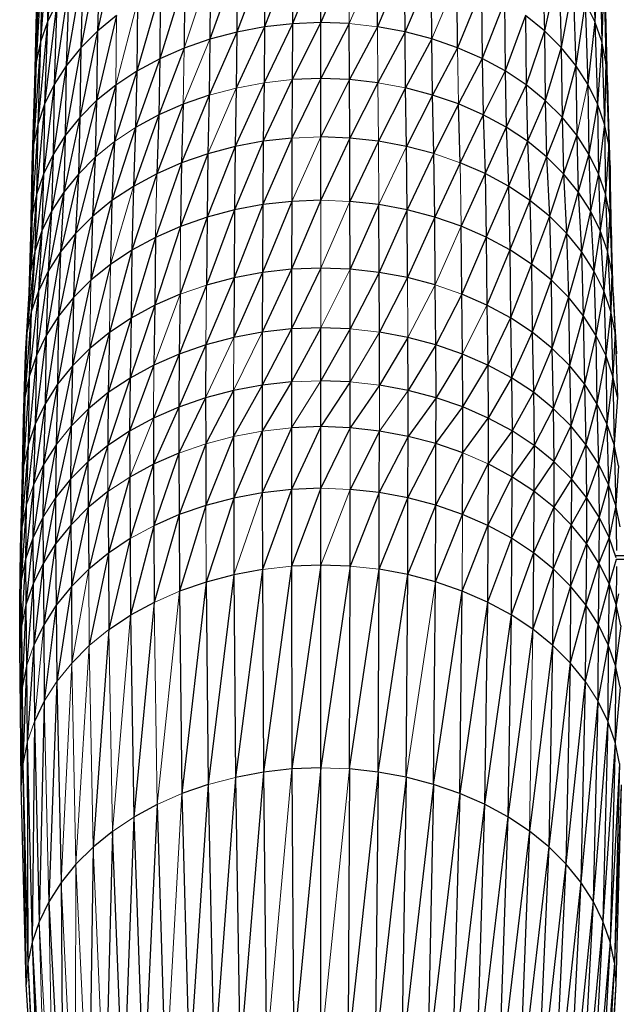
# Paper-space layout '_Top' of a CAD drawing. Header units: millimetres. Extents: x 0 to 1300, y -464 to -1.
# Tile 12 of 47: x 287 to 322, y -238 to -181. Entities that reach past the tile are written whole.
import ezdxf

# ---------------------------------------------------------------- set-up
doc = ezdxf.new("R2010")
doc.units = ezdxf.units.MM

psp = doc.layouts.new('_Top')

# ---------------------------------------------------------------- linework, layer by layer
at = {"color": 7, "linetype": 'Continuous', "lineweight": 25}
for p, q in [((289.16, -174.261), (288.502, -180.917)), ((320.162, -175.357), (320.273, -180.895)), ((288.613, -175.38), (288.102, -182.077)), ((288.613, -175.38), (288.502, -180.917)), ((292.631, -175.829), (291.412, -181.452)), ((288.216, -176.531), (287.857, -183.258)), ((288.216, -176.531), (288.102, -182.077)), ((291.542, -176.716), (290.439, -182.425)), ((291.542, -176.716), (291.412, -181.452)), ((302.734, -177.006), (301.095, -181.208)), ((304.376, -176.943), (302.727, -181.024)), ((302.734, -177.006), (302.727, -181.024)), ((304.376, -180.961), (304.376, -176.943)), ((306.017, -177.004), (304.376, -180.961)), ((317.221, -176.698), (317.351, -181.435)), ((320.562, -176.508), (320.273, -180.895)), ((320.562, -176.508), (320.676, -182.054)), ((299.512, -177.488), (297.935, -181.919)), ((301.108, -177.189), (299.492, -181.508)), ((299.512, -177.488), (299.492, -181.508)), ((301.108, -177.189), (301.095, -181.208)), ((307.657, -181.203), (307.644, -177.185)), ((309.241, -177.481), (307.657, -181.203)), ((309.26, -181.501), (309.241, -177.481)), ((287.776, -184.45), (287.974, -177.704)), ((287.974, -177.704), (287.857, -183.258)), ((290.578, -177.679), (289.598, -183.464)), ((290.578, -177.679), (290.439, -182.425)), ((297.961, -177.898), (297.935, -181.919)), ((310.793, -177.889), (309.26, -181.501)), ((310.819, -181.91), (310.793, -177.889)), ((318.188, -177.66), (317.351, -181.435)), ((318.188, -177.66), (318.327, -182.406)), ((320.808, -177.681), (320.676, -182.054)), ((320.808, -177.681), (320.924, -183.235)), ((289.746, -178.708), (288.897, -184.558)), ((289.746, -178.708), (289.598, -183.464)), ((296.471, -178.414), (295.018, -183.059)), ((296.471, -178.414), (296.439, -182.438)), ((312.316, -182.427), (312.284, -178.403)), ((319.022, -178.687), (318.327, -182.406)), ((319.022, -178.687), (319.17, -183.444)), ((287.776, -184.45), (287.893, -178.888)), ((295.056, -179.033), (293.688, -183.777)), ((295.056, -179.033), (295.018, -183.059)), ((313.701, -179.02), (312.316, -182.427)), ((313.701, -179.02), (313.739, -183.046)), ((320.892, -178.864), (320.924, -183.235)), ((321.008, -184.427), (320.892, -178.864)), ((289.052, -179.791), (288.341, -185.696)), ((289.052, -179.791), (288.502, -180.917)), ((289.052, -179.791), (288.897, -184.558)), ((293.731, -179.748), (293.688, -183.777)), ((315.027, -179.734), (313.739, -183.046)), ((315.027, -179.734), (315.071, -183.763)), ((319.72, -179.769), (319.17, -183.444)), ((319.72, -179.769), (319.874, -184.537)), ((320.273, -180.895), (319.72, -179.769)), ((288.502, -180.917), (287.937, -186.868)), ((288.502, -180.917), (288.102, -182.077)), ((288.502, -180.917), (288.341, -185.696)), ((292.512, -180.557), (291.359, -185.488)), ((292.512, -180.557), (291.412, -181.452)), ((302.727, -181.024), (301.075, -184.456)), ((302.727, -181.024), (301.095, -181.208)), ((304.376, -180.961), (302.717, -184.271)), ((302.727, -181.024), (302.717, -184.271)), ((304.376, -180.961), (302.727, -181.024)), ((304.375, -184.207), (304.376, -180.961)), ((306.024, -181.022), (304.375, -184.207)), ((306.024, -181.022), (304.376, -180.961)), ((306.033, -184.268), (306.024, -181.022)), ((316.249, -180.541), (315.071, -183.763)), ((316.249, -180.541), (316.297, -184.573)), ((317.351, -181.435), (316.249, -180.541)), ((320.273, -180.895), (319.874, -184.537)), ((320.273, -180.895), (320.433, -185.675)), ((320.676, -182.054), (320.273, -180.895)), ((291.412, -181.452), (290.382, -186.465)), ((291.412, -181.452), (290.439, -182.425)), ((291.412, -181.452), (291.359, -185.488)), ((299.492, -181.508), (297.896, -185.171)), ((299.492, -181.508), (297.935, -181.919)), ((301.095, -181.208), (299.462, -184.757)), ((299.492, -181.508), (299.462, -184.757)), ((301.095, -181.208), (299.492, -181.508)), ((301.095, -181.208), (301.075, -184.456)), ((307.657, -181.203), (306.033, -184.268)), ((309.26, -181.501), (307.657, -181.203)), ((309.26, -181.501), (307.676, -184.451)), ((309.289, -184.751), (309.26, -181.501)), ((310.819, -181.91), (309.26, -181.501)), ((317.351, -181.435), (316.297, -184.573)), ((317.351, -181.435), (317.404, -185.471)), ((318.327, -182.406), (317.351, -181.435)), ((288.102, -182.077), (287.69, -188.061)), ((288.102, -182.077), (287.857, -183.258)), ((288.102, -182.077), (287.937, -186.868)), ((297.935, -181.919), (296.439, -182.438)), ((297.935, -181.919), (297.896, -185.171)), ((310.819, -181.91), (309.289, -184.751)), ((310.857, -185.162), (310.819, -181.91)), ((312.316, -182.427), (310.819, -181.91)), ((320.676, -182.054), (320.433, -185.675)), ((320.676, -182.054), (320.841, -186.845)), ((320.924, -183.235), (320.676, -182.054)), ((290.439, -182.425), (289.538, -187.508)), ((290.439, -182.425), (289.598, -183.464)), ((290.439, -182.425), (290.382, -186.465)), ((296.439, -182.438), (294.962, -186.318)), ((296.439, -182.438), (295.018, -183.059)), ((312.316, -182.427), (310.857, -185.162)), ((313.739, -183.046), (312.316, -182.427)), ((318.327, -182.406), (317.404, -185.471)), ((318.327, -182.406), (318.384, -186.446)), ((319.17, -183.444), (318.327, -182.406)), ((287.608, -189.265), (287.857, -183.258)), ((287.857, -183.258), (287.69, -188.061)), ((287.857, -183.258), (287.776, -184.45)), ((295.018, -183.059), (293.624, -187.041)), ((295.018, -183.059), (293.688, -183.777)), ((295.018, -183.059), (294.962, -186.318)), ((313.739, -183.046), (312.363, -185.682)), ((313.739, -183.046), (313.794, -186.305)), ((315.071, -183.763), (313.739, -183.046)), ((320.924, -183.235), (320.841, -186.845)), ((320.924, -183.235), (321.09, -188.038)), ((321.008, -184.427), (320.924, -183.235)), ((289.598, -183.464), (288.834, -188.607)), ((289.598, -183.464), (288.897, -184.558)), ((289.598, -183.464), (289.538, -187.508)), ((293.688, -183.777), (292.392, -187.857)), ((293.688, -183.777), (292.464, -184.589)), ((293.688, -183.777), (293.624, -187.041)), ((315.071, -183.763), (313.794, -186.305)), ((315.071, -183.763), (315.134, -187.026)), ((316.297, -184.573), (315.071, -183.763)), ((319.17, -183.444), (318.384, -186.446)), ((319.17, -183.444), (319.23, -187.488)), ((319.874, -184.537), (319.17, -183.444)), ((287.608, -189.265), (287.776, -184.45)), ((301.075, -184.456), (299.401, -188.153)), ((302.717, -184.271), (301.033, -187.847)), ((301.075, -184.456), (301.033, -187.847)), ((304.375, -184.207), (302.696, -187.66)), ((302.717, -184.271), (302.696, -187.66)), ((304.375, -184.207), (302.717, -184.271)), ((304.374, -187.596), (304.375, -184.207)), ((306.033, -184.268), (304.374, -187.596)), ((306.033, -184.268), (304.375, -184.207)), ((306.053, -187.658), (306.033, -184.268)), ((307.676, -184.451), (306.033, -184.268)), ((307.676, -184.451), (306.053, -187.658)), ((321.008, -184.427), (321.09, -188.038)), ((321.176, -189.242), (321.008, -184.427)), ((288.897, -184.558), (288.276, -189.75)), ((288.897, -184.558), (288.341, -185.696)), ((288.897, -184.558), (288.834, -188.607)), ((292.464, -184.589), (291.281, -188.762)), ((292.464, -184.589), (291.359, -185.488)), ((292.464, -184.589), (292.392, -187.857)), ((299.462, -184.757), (299.401, -188.153)), ((309.289, -184.751), (307.716, -187.843)), ((309.349, -188.146), (309.289, -184.751)), ((310.857, -185.162), (309.289, -184.751)), ((316.297, -184.573), (315.134, -187.026)), ((316.297, -184.573), (316.368, -187.841)), ((317.404, -185.471), (316.297, -184.573)), ((319.874, -184.537), (319.937, -188.586)), ((320.433, -185.675), (319.874, -184.537)), ((291.359, -185.488), (290.298, -189.745)), ((291.359, -185.488), (290.382, -186.465)), ((291.359, -185.488), (291.281, -188.762)), ((297.896, -185.171), (296.292, -189.1)), ((297.896, -185.171), (296.391, -185.693)), ((297.896, -185.171), (297.816, -188.572)), ((310.857, -185.162), (309.349, -188.146)), ((310.936, -188.563), (310.857, -185.162)), ((312.363, -185.682), (310.857, -185.162)), ((317.404, -185.471), (316.368, -187.841)), ((317.404, -185.471), (317.481, -188.744)), ((288.341, -185.696), (287.87, -190.925)), ((288.341, -185.696), (287.937, -186.868)), ((288.341, -185.696), (288.276, -189.75)), ((296.391, -185.693), (294.845, -189.732)), ((296.391, -185.693), (294.962, -186.318)), ((296.391, -185.693), (296.292, -189.1)), ((312.363, -185.682), (310.936, -188.563)), ((312.461, -189.089), (312.363, -185.682)), ((313.794, -186.305), (312.363, -185.682)), ((320.433, -185.675), (319.937, -188.586)), ((320.433, -185.675), (320.498, -189.728)), ((320.841, -186.845), (320.433, -185.675)), ((290.382, -186.465), (289.449, -190.794)), ((290.382, -186.465), (289.538, -187.508)), ((290.382, -186.465), (290.298, -189.745)), ((294.962, -186.318), (293.491, -190.464)), ((294.962, -186.318), (293.624, -187.041)), ((294.962, -186.318), (294.845, -189.732)), ((313.794, -186.305), (312.461, -189.089)), ((313.794, -186.305), (313.909, -189.719)), ((315.134, -187.026), (313.794, -186.305)), ((318.384, -186.446), (317.481, -188.744)), ((318.384, -186.446), (318.467, -189.725)), ((319.23, -187.488), (318.384, -186.446)), ((287.937, -186.868), (287.622, -192.123)), ((287.937, -186.868), (287.69, -188.061)), ((287.937, -186.868), (287.87, -190.925)), ((293.624, -187.041), (292.244, -191.291)), ((293.624, -187.041), (293.491, -190.464)), ((315.134, -187.026), (313.909, -189.719)), ((315.134, -187.026), (315.266, -190.449)), ((316.368, -187.841), (315.134, -187.026)), ((320.841, -186.845), (320.498, -189.728)), ((320.841, -186.845), (320.907, -190.903)), ((321.09, -188.038), (320.841, -186.845)), ((289.538, -187.508), (288.741, -191.899)), ((289.538, -187.508), (288.834, -188.607)), ((289.538, -187.508), (289.449, -190.794)), ((292.392, -187.857), (291.119, -192.207)), ((292.392, -187.857), (292.244, -191.291)), ((301.033, -187.847), (299.365, -191.828)), ((301.033, -187.847), (299.401, -188.153)), ((302.696, -187.66), (301.008, -191.521)), ((301.033, -187.847), (301.008, -191.521)), ((302.696, -187.66), (301.033, -187.847)), ((302.696, -187.66), (302.683, -191.332)), ((306.053, -187.658), (304.374, -187.596)), ((304.374, -191.267), (304.374, -187.596)), ((306.053, -187.658), (304.374, -191.267)), ((306.065, -191.33), (306.053, -187.658)), ((307.716, -187.843), (306.053, -187.658)), ((307.716, -187.843), (306.065, -191.33)), ((309.349, -188.146), (307.716, -187.843)), ((316.368, -187.841), (315.266, -190.449)), ((316.368, -187.841), (316.514, -191.274)), ((317.481, -188.744), (316.368, -187.841)), ((319.23, -187.488), (318.467, -189.725)), ((319.23, -187.488), (319.319, -190.774)), ((319.937, -188.586), (319.23, -187.488)), ((287.539, -193.332), (287.69, -188.061)), ((287.69, -188.061), (287.608, -189.265)), ((287.69, -188.061), (287.622, -192.123)), ((299.401, -188.153), (297.767, -192.251)), ((299.401, -188.153), (297.816, -188.572)), ((299.401, -188.153), (299.365, -191.828)), ((309.384, -191.821), (309.349, -188.146)), ((310.936, -188.563), (309.349, -188.146)), ((321.09, -188.038), (320.907, -190.903)), ((321.09, -188.038), (321.158, -192.101)), ((321.176, -189.242), (321.09, -188.038)), ((288.834, -188.607), (288.179, -193.049)), ((288.834, -188.607), (288.276, -189.75)), ((288.834, -188.607), (288.741, -191.899)), ((291.281, -188.762), (290.124, -193.202)), ((291.281, -188.762), (290.298, -189.745)), ((291.281, -188.762), (291.119, -192.207)), ((297.816, -188.572), (296.233, -192.782)), ((297.816, -188.572), (296.292, -189.1)), ((297.816, -188.572), (297.767, -192.251)), ((310.936, -188.563), (309.384, -191.821)), ((310.983, -192.241), (310.936, -188.563)), ((317.481, -188.744), (316.514, -191.274)), ((317.481, -188.744), (317.642, -192.188)), ((318.467, -189.725), (317.481, -188.744)), ((319.937, -188.586), (319.319, -190.774)), ((319.937, -188.586), (320.03, -191.878)), ((320.498, -189.728), (319.937, -188.586)), ((287.539, -193.332), (287.608, -189.265)), ((296.292, -189.1), (294.775, -193.419)), ((296.292, -189.1), (294.845, -189.732)), ((296.292, -189.1), (296.233, -192.782)), ((312.461, -189.089), (310.983, -192.241)), ((313.909, -189.719), (312.461, -189.089)), ((321.176, -189.242), (321.158, -192.101)), ((321.244, -193.309), (321.176, -189.242)), ((288.276, -189.75), (287.771, -194.232)), ((288.276, -189.75), (287.87, -190.925)), ((288.276, -189.75), (288.179, -193.049)), ((290.298, -189.745), (289.265, -194.264)), ((290.298, -189.745), (289.449, -190.794)), ((290.298, -189.745), (290.124, -193.202)), ((294.845, -189.732), (293.411, -194.157)), ((294.845, -189.732), (293.491, -190.464)), ((313.909, -189.719), (312.519, -192.771)), ((313.909, -189.719), (313.978, -193.406)), ((315.266, -190.449), (313.909, -189.719)), ((318.467, -189.725), (317.642, -192.188)), ((318.467, -189.725), (318.64, -193.181)), ((319.319, -190.774), (318.467, -189.725)), ((320.498, -189.728), (320.03, -191.878)), ((320.498, -189.728), (320.594, -193.026)), ((320.907, -190.903), (320.498, -189.728)), ((293.491, -190.464), (292.244, -191.291)), ((293.491, -190.464), (293.411, -194.157)), ((315.266, -190.449), (313.978, -193.406)), ((315.266, -190.449), (315.344, -194.141)), ((316.514, -191.274), (315.266, -190.449)), ((319.319, -190.774), (318.64, -193.181)), ((319.319, -190.774), (319.502, -194.243)), ((320.03, -191.878), (319.319, -190.774)), ((287.87, -190.925), (287.522, -195.437)), ((287.87, -190.925), (287.622, -192.123)), ((287.87, -190.925), (287.771, -194.232)), ((289.449, -190.794), (288.548, -195.383)), ((289.449, -190.794), (288.741, -191.899)), ((289.449, -190.794), (289.265, -194.264)), ((292.244, -191.291), (291.023, -195.912)), ((292.244, -191.291), (291.119, -192.207)), ((292.244, -191.291), (292.155, -194.989)), ((302.683, -191.332), (300.995, -195.456)), ((302.683, -191.332), (301.008, -191.521)), ((304.374, -191.267), (302.676, -195.267)), ((302.683, -191.332), (302.676, -195.267)), ((304.374, -191.267), (302.683, -191.332)), ((306.071, -195.265), (306.065, -191.33)), ((307.74, -191.516), (306.065, -191.33)), ((316.514, -191.274), (315.344, -194.141)), ((316.514, -191.274), (316.602, -194.972)), ((317.642, -192.188), (316.514, -191.274)), ((320.907, -190.903), (320.594, -193.026)), ((320.907, -190.903), (321.006, -194.209)), ((321.158, -192.101), (320.907, -190.903)), ((288.741, -191.899), (287.979, -196.546)), ((288.741, -191.899), (288.179, -193.049)), ((288.741, -191.899), (288.548, -195.383)), ((299.365, -191.828), (297.741, -196.189)), ((299.365, -191.828), (297.767, -192.251)), ((301.008, -191.521), (299.345, -195.765)), ((299.365, -191.828), (299.345, -195.765)), ((301.008, -191.521), (299.365, -191.828)), ((301.008, -191.521), (300.995, -195.456)), ((307.74, -191.516), (306.071, -195.265)), ((307.753, -195.452), (307.74, -191.516)), ((309.384, -191.821), (307.74, -191.516)), ((309.384, -191.821), (307.753, -195.452)), ((309.404, -195.758), (309.384, -191.821)), ((310.983, -192.241), (309.384, -191.821)), ((320.03, -191.878), (319.502, -194.243)), ((320.03, -191.878), (320.222, -195.36)), ((320.594, -193.026), (320.03, -191.878)), ((287.622, -192.123), (287.438, -196.653)), ((287.622, -192.123), (287.522, -195.437)), ((287.622, -192.123), (287.539, -193.332)), ((291.119, -192.207), (290.02, -196.914)), ((291.119, -192.207), (290.124, -193.202)), ((291.119, -192.207), (291.023, -195.912)), ((297.767, -192.251), (296.201, -196.723)), ((297.767, -192.251), (296.233, -192.782)), ((297.767, -192.251), (297.741, -196.189)), ((310.983, -192.241), (309.404, -195.758)), ((311.008, -196.18), (310.983, -192.241)), ((312.519, -192.771), (310.983, -192.241)), ((317.642, -192.188), (316.602, -194.972)), ((317.642, -192.188), (317.738, -195.893)), ((318.64, -193.181), (317.642, -192.188)), ((321.158, -192.101), (321.006, -194.209)), ((321.158, -192.101), (321.258, -195.413)), ((321.244, -193.309), (321.158, -192.101)), ((288.179, -193.049), (287.566, -197.744)), ((288.179, -193.049), (287.771, -194.232)), ((288.179, -193.049), (287.979, -196.546)), ((296.233, -192.782), (294.738, -197.363)), ((296.233, -192.782), (294.775, -193.419)), ((312.551, -196.712), (312.519, -192.771)), ((313.978, -193.406), (312.519, -192.771)), ((320.594, -193.026), (320.222, -195.36)), ((320.594, -193.026), (320.793, -196.523)), ((321.006, -194.209), (320.594, -193.026)), ((287.438, -196.653), (287.539, -193.332)), ((290.124, -193.202), (289.154, -197.984)), ((290.124, -193.202), (289.265, -194.264)), ((290.124, -193.202), (290.02, -196.914)), ((294.775, -193.419), (293.368, -198.103)), ((294.775, -193.419), (293.411, -194.157)), ((294.775, -193.419), (294.738, -197.363)), ((313.978, -193.406), (312.551, -196.712)), ((313.978, -193.406), (314.015, -197.349)), ((315.344, -194.141), (313.978, -193.406)), ((318.64, -193.181), (317.738, -195.893)), ((318.64, -193.181), (318.743, -196.893)), ((319.502, -194.243), (318.64, -193.181)), ((321.244, -193.309), (321.258, -195.413)), ((321.345, -196.629), (321.244, -193.309)), ((293.411, -194.157), (292.108, -198.939)), ((293.411, -194.157), (292.155, -194.989)), ((293.411, -194.157), (293.368, -198.103)), ((315.344, -194.141), (314.015, -197.349)), ((315.344, -194.141), (315.387, -198.087)), ((316.602, -194.972), (315.344, -194.141)), ((287.771, -194.232), (287.314, -198.964)), ((287.771, -194.232), (287.522, -195.437)), ((287.771, -194.232), (287.566, -197.744)), ((289.265, -194.264), (288.432, -199.111)), ((289.265, -194.264), (288.548, -195.383)), ((289.265, -194.264), (289.154, -197.984)), ((319.502, -194.243), (318.743, -196.893)), ((319.502, -194.243), (319.611, -197.962)), ((320.222, -195.36), (319.502, -194.243)), ((321.006, -194.209), (320.793, -196.523)), ((321.006, -194.209), (321.21, -197.72)), ((321.258, -195.413), (321.006, -194.209)), ((292.155, -194.989), (290.97, -199.865)), ((292.155, -194.989), (291.023, -195.912)), ((302.676, -195.267), (300.975, -198.925)), ((302.676, -195.267), (300.995, -195.456)), ((304.374, -195.202), (302.666, -198.734)), ((302.676, -195.267), (302.666, -198.734)), ((304.374, -195.202), (302.676, -195.267)), ((306.071, -195.265), (304.374, -195.202)), ((306.081, -198.732), (306.071, -195.265)), ((307.753, -195.452), (306.071, -195.265)), ((316.602, -194.972), (315.387, -198.087)), ((316.602, -194.972), (316.65, -198.921)), ((317.738, -195.893), (316.602, -194.972)), ((287.522, -195.437), (287.23, -200.195)), ((287.522, -195.437), (287.314, -198.964)), ((287.522, -195.437), (287.438, -196.653)), ((288.548, -195.383), (287.86, -200.283)), ((288.548, -195.383), (287.979, -196.546)), ((288.548, -195.383), (288.432, -199.111)), ((291.023, -195.912), (289.964, -200.871)), ((291.023, -195.912), (290.02, -196.914)), ((299.345, -195.765), (297.702, -199.662)), ((299.345, -195.765), (297.741, -196.189)), ((300.995, -195.456), (299.315, -199.236)), ((299.345, -195.765), (299.315, -199.236)), ((300.995, -195.456), (299.345, -195.765)), ((300.995, -195.456), (300.975, -198.925)), ((307.753, -195.452), (306.081, -198.732)), ((307.772, -198.92), (307.753, -195.452)), ((309.404, -195.758), (307.753, -195.452)), ((309.404, -195.758), (307.772, -198.92)), ((311.008, -196.18), (309.404, -195.758)), ((317.738, -195.893), (316.65, -198.921)), ((317.738, -195.893), (317.79, -199.846)), ((318.743, -196.893), (317.738, -195.893)), ((320.222, -195.36), (319.611, -197.962)), ((320.222, -195.36), (320.337, -199.088)), ((320.793, -196.523), (320.222, -195.36)), ((321.258, -195.413), (321.21, -197.72)), ((321.258, -195.413), (321.465, -198.94)), ((321.345, -196.629), (321.258, -195.413)), ((297.741, -196.189), (296.152, -200.199)), ((311.047, -199.652), (311.008, -196.18)), ((287.23, -200.195), (287.438, -196.653)), ((287.979, -196.546), (287.443, -201.489)), ((287.979, -196.546), (287.566, -197.744)), ((287.979, -196.546), (287.86, -200.283)), ((290.02, -196.914), (289.095, -201.945)), ((290.02, -196.914), (289.154, -197.984)), ((290.02, -196.914), (289.964, -200.871)), ((296.201, -196.723), (294.738, -197.363)), ((296.201, -196.723), (296.152, -200.199)), ((312.551, -196.712), (311.047, -199.652)), ((312.598, -200.187), (312.551, -196.712)), ((314.015, -197.349), (312.551, -196.712)), ((318.743, -196.893), (317.79, -199.846)), ((318.743, -196.893), (318.799, -200.85)), ((319.611, -197.962), (318.743, -196.893)), ((320.793, -196.523), (320.337, -199.088)), ((320.793, -196.523), (320.912, -200.259)), ((321.21, -197.72), (320.793, -196.523)), ((321.345, -196.629), (321.465, -198.94)), ((321.553, -200.171), (321.345, -196.629)), ((294.738, -197.363), (293.303, -201.587)), ((294.738, -197.363), (293.368, -198.103)), ((294.738, -197.363), (294.681, -200.842)), ((314.015, -197.349), (314.072, -200.828)), ((315.387, -198.087), (314.015, -197.349)), ((287.566, -197.744), (287.19, -202.718)), ((287.566, -197.744), (287.314, -198.964)), ((287.566, -197.744), (287.443, -201.489)), ((289.154, -197.984), (288.37, -203.076)), ((289.154, -197.984), (288.432, -199.111)), ((289.154, -197.984), (289.095, -201.945)), ((293.368, -198.103), (292.035, -202.428)), ((293.368, -198.103), (292.108, -198.939)), ((293.368, -198.103), (293.303, -201.587)), ((315.387, -198.087), (314.072, -200.828)), ((315.387, -198.087), (315.451, -201.571)), ((316.65, -198.921), (315.387, -198.087)), ((319.611, -197.962), (318.799, -200.85)), ((319.611, -197.962), (319.671, -201.923)), ((320.337, -199.088), (319.611, -197.962)), ((321.21, -197.72), (320.912, -200.259)), ((321.21, -197.72), (321.332, -201.465)), ((321.465, -198.94), (321.21, -197.72)), ((302.666, -198.734), (300.966, -201.992)), ((302.666, -198.734), (300.975, -198.925)), ((304.373, -198.669), (302.662, -201.801)), ((302.666, -198.734), (302.662, -201.801)), ((304.373, -198.669), (302.666, -198.734)), ((306.081, -198.732), (304.373, -198.669)), ((304.373, -201.736), (304.373, -198.669)), ((306.081, -198.732), (304.373, -201.736)), ((306.085, -201.799), (306.081, -198.732)), ((287.314, -198.964), (287.105, -203.958)), ((287.314, -198.964), (287.19, -202.718)), ((287.314, -198.964), (287.23, -200.195)), ((288.432, -199.111), (287.795, -204.253)), ((288.432, -199.111), (287.86, -200.283)), ((288.432, -199.111), (288.37, -203.076)), ((292.108, -198.939), (290.891, -203.359)), ((292.108, -198.939), (290.97, -199.865)), ((292.108, -198.939), (292.035, -202.428)), ((299.315, -199.236), (297.702, -199.662)), ((300.975, -198.925), (299.315, -199.236)), ((300.975, -198.925), (300.966, -201.992)), ((307.781, -201.987), (307.772, -198.92)), ((309.433, -199.228), (307.772, -198.92)), ((309.433, -199.228), (307.781, -201.987)), ((309.446, -202.297), (309.433, -199.228)), ((311.047, -199.652), (309.433, -199.228)), ((316.65, -198.921), (315.451, -201.571)), ((316.65, -198.921), (316.721, -202.41)), ((317.79, -199.846), (316.65, -198.921)), ((320.337, -199.088), (319.671, -201.923)), ((320.337, -199.088), (320.399, -203.053)), ((320.912, -200.259), (320.337, -199.088)), ((321.465, -198.94), (321.332, -201.465)), ((321.465, -198.94), (321.589, -202.693)), ((321.553, -200.171), (321.465, -198.94)), ((290.97, -199.865), (289.879, -204.371)), ((290.97, -199.865), (289.964, -200.871)), ((297.702, -199.662), (296.131, -203.27)), ((297.702, -199.662), (296.152, -200.199)), ((297.702, -199.662), (297.685, -202.731)), ((311.047, -199.652), (309.446, -202.297)), ((311.063, -202.722), (311.047, -199.652)), ((312.598, -200.187), (311.047, -199.652)), ((317.79, -199.846), (316.721, -202.41)), ((317.79, -199.846), (317.868, -203.34)), ((318.799, -200.85), (317.79, -199.846)), ((287.105, -203.958), (287.23, -200.195)), ((287.86, -200.283), (287.377, -205.464)), ((287.86, -200.283), (287.443, -201.489)), ((287.86, -200.283), (287.795, -204.253)), ((296.152, -200.199), (294.656, -203.914)), ((296.152, -200.199), (294.681, -200.842)), ((296.152, -200.199), (296.131, -203.27)), ((312.598, -200.187), (311.063, -202.722)), ((312.619, -203.258), (312.598, -200.187)), ((314.072, -200.828), (312.598, -200.187)), ((320.912, -200.259), (320.399, -203.053)), ((320.912, -200.259), (320.977, -204.229)), ((321.332, -201.465), (320.912, -200.259)), ((289.964, -200.871), (289.005, -205.452)), ((289.964, -200.871), (289.095, -201.945)), ((289.964, -200.871), (289.879, -204.371)), ((294.681, -200.842), (293.275, -204.661)), ((294.681, -200.842), (293.303, -201.587)), ((312.619, -203.258), (314.072, -200.828)), ((314.072, -200.828), (314.096, -203.901)), ((315.451, -201.571), (314.072, -200.828)), ((318.799, -200.85), (317.868, -203.34)), ((318.799, -200.85), (318.883, -204.35)), ((319.671, -201.923), (318.799, -200.85)), ((287.443, -201.489), (287.122, -206.697)), ((287.443, -201.489), (287.19, -202.718)), ((287.443, -201.489), (287.377, -205.464)), ((293.303, -201.587), (292.004, -205.504)), ((293.303, -201.587), (292.035, -202.428)), ((293.303, -201.587), (293.275, -204.661)), ((315.451, -201.571), (314.096, -203.901)), ((315.451, -201.571), (315.479, -204.645)), ((316.721, -202.41), (315.451, -201.571)), ((321.332, -201.465), (320.977, -204.229)), ((321.332, -201.465), (321.398, -205.44)), ((321.589, -202.693), (321.332, -201.465)), ((289.095, -201.945), (288.276, -206.589)), ((289.095, -201.945), (288.37, -203.076)), ((289.095, -201.945), (289.005, -205.452)), ((300.966, -201.992), (299.302, -202.304)), ((300.966, -201.992), (299.306, -204.97)), ((302.662, -201.801), (300.966, -201.992)), ((300.966, -201.992), (300.969, -204.659)), ((302.662, -201.801), (300.969, -204.659)), ((302.662, -201.801), (302.663, -204.468)), ((306.085, -201.799), (304.373, -201.736)), ((304.373, -204.402), (304.373, -201.736)), ((306.085, -201.799), (304.373, -204.402)), ((306.083, -204.465), (306.085, -201.799)), ((307.781, -201.987), (306.083, -204.465)), ((309.446, -202.297), (307.781, -201.987)), ((319.671, -201.923), (318.883, -204.35)), ((319.671, -201.923), (319.76, -205.43)), ((320.399, -203.053), (319.671, -201.923)), ((287.19, -202.718), (287.037, -207.942)), ((287.19, -202.718), (287.105, -203.958)), ((287.19, -202.718), (287.122, -206.697)), ((292.035, -202.428), (290.857, -206.438)), ((292.035, -202.428), (290.891, -203.359)), ((292.035, -202.428), (292.004, -205.504)), ((297.685, -202.731), (296.131, -203.27)), ((297.685, -202.731), (296.138, -205.935)), ((299.302, -202.304), (297.685, -202.731)), ((297.685, -202.731), (297.691, -205.397)), ((299.302, -202.304), (297.691, -205.397)), ((299.302, -202.304), (299.306, -204.97)), ((309.441, -204.963), (309.446, -202.297)), ((311.063, -202.722), (309.441, -204.963)), ((311.063, -202.722), (309.446, -202.297)), ((311.058, -205.388), (311.063, -202.722)), ((312.619, -203.258), (311.063, -202.722)), ((316.721, -202.41), (315.479, -204.645)), ((316.721, -202.41), (316.752, -205.486)), ((317.868, -203.34), (316.721, -202.41)), ((321.589, -202.693), (321.398, -205.44)), ((288.37, -203.076), (287.698, -207.773)), ((288.37, -203.076), (287.795, -204.253)), ((288.37, -203.076), (288.276, -206.589)), ((296.131, -203.27), (294.656, -203.914)), ((296.131, -203.27), (294.664, -206.579)), ((296.131, -203.27), (296.138, -205.935)), ((311.058, -205.388), (312.619, -203.258)), ((312.612, -205.923), (312.619, -203.258)), ((314.096, -203.901), (312.619, -203.258)), ((317.868, -203.34), (316.752, -205.486)), ((317.868, -203.34), (317.902, -206.418)), ((318.883, -204.35), (317.868, -203.34)), ((320.399, -203.053), (319.76, -205.43)), ((320.399, -203.053), (320.493, -206.566)), ((320.977, -204.229), (320.399, -203.053)), ((290.891, -203.359), (289.842, -207.452)), ((290.891, -203.359), (289.879, -204.371)), ((290.891, -203.359), (290.857, -206.438)), ((294.656, -203.914), (293.275, -204.661)), ((294.656, -203.914), (294.664, -206.579)), ((312.612, -205.923), (314.096, -203.901)), ((314.096, -203.901), (314.088, -206.565)), ((315.479, -204.645), (314.096, -203.901)), ((287.037, -207.942), (287.105, -203.958)), ((287.795, -204.253), (287.277, -208.991)), ((287.795, -204.253), (287.377, -205.464)), ((287.795, -204.253), (287.698, -207.773)), ((289.879, -204.371), (288.966, -208.535)), ((289.879, -204.371), (289.842, -207.452)), ((302.663, -204.468), (300.977, -208.231)), ((304.373, -204.402), (302.663, -204.468)), ((302.663, -204.468), (302.667, -208.041)), ((304.373, -204.402), (302.667, -208.041)), ((306.083, -204.465), (304.373, -204.402)), ((304.373, -207.975), (304.373, -204.402)), ((306.083, -204.465), (304.373, -207.975)), ((307.778, -204.654), (306.083, -204.465)), ((318.883, -204.35), (317.902, -206.418)), ((318.883, -204.35), (318.919, -207.431)), ((319.76, -205.43), (318.883, -204.35)), ((320.977, -204.229), (320.493, -206.566)), ((320.977, -204.229), (321.074, -207.749)), ((321.398, -205.44), (320.977, -204.229)), ((293.275, -204.661), (292.004, -205.504)), ((293.275, -204.661), (292.014, -208.167)), ((293.275, -204.661), (293.284, -207.325)), ((299.306, -204.97), (297.707, -208.968)), ((299.306, -204.97), (299.318, -208.542)), ((300.969, -204.659), (299.318, -208.542)), ((300.969, -204.659), (300.977, -208.231)), ((307.778, -204.654), (306.079, -208.038)), ((307.769, -208.226), (307.778, -204.654)), ((309.441, -204.963), (307.769, -208.226)), ((309.441, -204.963), (307.778, -204.654)), ((309.429, -208.534), (309.441, -204.963)), ((311.058, -205.388), (309.441, -204.963)), ((315.479, -204.645), (314.088, -206.565)), ((315.479, -204.645), (315.47, -207.309)), ((316.752, -205.486), (315.479, -204.645)), ((287.377, -205.464), (287.021, -210.232)), ((287.377, -205.464), (287.122, -206.697)), ((287.377, -205.464), (287.277, -208.991)), ((289.005, -205.452), (288.235, -209.676)), ((289.005, -205.452), (288.276, -206.589)), ((289.005, -205.452), (288.966, -208.535)), ((292.004, -205.504), (290.857, -206.438)), ((292.004, -205.504), (290.868, -209.101)), ((297.691, -205.397), (296.158, -209.504)), ((297.691, -205.397), (297.707, -208.968)), ((309.429, -208.534), (311.058, -205.388)), ((311.041, -208.958), (311.058, -205.388)), ((312.612, -205.923), (311.058, -205.388)), ((316.752, -205.486), (315.47, -207.309)), ((316.752, -205.486), (316.742, -208.15)), ((317.902, -206.418), (316.752, -205.486)), ((319.76, -205.43), (318.919, -207.431)), ((319.76, -205.43), (319.798, -208.513)), ((320.493, -206.566), (319.76, -205.43)), ((321.398, -205.44), (321.074, -207.749)), ((321.398, -205.44), (321.498, -208.967)), ((321.656, -206.673), (321.398, -205.44)), ((296.138, -205.935), (294.664, -206.579)), ((296.138, -205.935), (294.688, -210.147)), ((296.138, -205.935), (296.158, -209.504)), ((311.041, -208.958), (312.612, -205.923)), ((312.592, -209.493), (312.612, -205.923)), ((287.122, -206.697), (286.935, -211.484)), ((287.122, -206.697), (287.021, -210.232)), ((287.122, -206.697), (287.037, -207.942)), ((288.276, -206.589), (287.656, -210.863)), ((288.276, -206.589), (287.698, -207.773)), ((288.276, -206.589), (288.235, -209.676)), ((290.857, -206.438), (289.842, -207.452)), ((290.857, -206.438), (289.854, -210.114)), ((290.857, -206.438), (290.868, -209.101)), ((294.664, -206.579), (293.284, -207.325)), ((294.664, -206.579), (293.311, -210.891)), ((294.664, -206.579), (294.688, -210.147)), ((312.592, -209.493), (314.088, -206.565)), ((314.088, -206.565), (314.064, -210.133)), ((315.47, -207.309), (314.088, -206.565)), ((317.902, -206.418), (316.742, -208.15)), ((317.902, -206.418), (317.891, -209.081)), ((318.919, -207.431), (317.902, -206.418)), ((320.493, -206.566), (319.798, -208.513)), ((320.493, -206.566), (320.533, -209.653)), ((321.074, -207.749), (320.493, -206.566)), ((321.656, -206.673), (321.498, -208.967)), ((293.284, -207.325), (292.044, -211.731)), ((293.284, -207.325), (293.311, -210.891)), ((315.47, -207.309), (314.064, -210.133)), ((315.47, -207.309), (315.442, -210.875)), ((316.742, -208.15), (315.47, -207.309)), ((287.698, -207.773), (287.234, -212.084)), ((287.698, -207.773), (287.656, -210.863)), ((289.842, -207.452), (288.966, -208.535)), ((289.842, -207.452), (288.979, -211.196)), ((289.842, -207.452), (289.854, -210.114)), ((318.919, -207.431), (317.891, -209.081)), ((318.919, -207.431), (318.907, -210.093)), ((319.798, -208.513), (318.919, -207.431)), ((321.074, -207.749), (320.533, -209.653)), ((321.074, -207.749), (321.116, -210.839)), ((321.498, -208.967), (321.074, -207.749)), ((286.935, -211.484), (287.037, -207.942)), ((292.014, -208.167), (290.868, -209.101)), ((292.014, -208.167), (290.901, -212.662)), ((292.014, -208.167), (292.044, -211.731)), ((300.977, -208.231), (299.318, -208.542)), ((302.667, -208.041), (300.977, -208.231)), ((300.977, -208.231), (300.984, -212.683)), ((302.667, -208.041), (300.984, -212.683)), ((304.373, -207.975), (302.667, -208.041)), ((302.667, -208.041), (302.67, -212.493)), ((304.373, -207.975), (302.67, -212.493)), ((304.373, -212.428), (304.373, -207.975)), ((306.075, -212.491), (306.079, -208.038)), ((307.769, -208.226), (306.075, -212.491)), ((307.769, -208.226), (306.079, -208.038)), ((307.762, -212.678), (307.769, -208.226)), ((309.429, -208.534), (307.769, -208.226)), ((316.742, -208.15), (315.442, -210.875)), ((316.742, -208.15), (316.712, -211.714)), ((317.891, -209.081), (316.742, -208.15)), ((287.277, -208.991), (286.977, -213.328)), ((287.277, -208.991), (287.021, -210.232)), ((287.277, -208.991), (287.234, -212.084)), ((288.966, -208.535), (288.248, -212.336)), ((288.966, -208.535), (288.979, -211.196)), ((297.707, -208.968), (296.158, -209.504)), ((297.707, -208.968), (296.174, -213.954)), ((299.318, -208.542), (297.707, -208.968)), ((299.318, -208.542), (297.72, -213.418)), ((299.318, -208.542), (299.328, -212.993)), ((307.762, -212.678), (309.429, -208.534)), ((309.419, -212.986), (309.429, -208.534)), ((309.419, -212.986), (311.041, -208.958)), ((311.041, -208.958), (309.429, -208.534)), ((311.028, -213.408), (311.041, -208.958)), ((312.592, -209.493), (311.041, -208.958)), ((319.798, -208.513), (318.907, -210.093)), ((319.798, -208.513), (319.786, -211.174)), ((320.533, -209.653), (319.798, -208.513)), ((321.498, -208.967), (321.116, -210.839)), ((321.498, -208.967), (321.534, -211.581)), ((321.757, -210.207), (321.498, -208.967)), ((290.868, -209.101), (289.854, -210.114)), ((290.868, -209.101), (289.89, -213.673)), ((290.868, -209.101), (290.901, -212.662)), ((296.158, -209.504), (294.688, -210.147)), ((296.158, -209.504), (294.707, -214.595)), ((296.158, -209.504), (296.174, -213.954)), ((311.028, -213.408), (312.592, -209.493)), ((314.064, -210.133), (312.592, -209.493)), ((317.891, -209.081), (316.712, -211.714)), ((317.891, -209.081), (317.857, -212.643)), ((318.907, -210.093), (317.891, -209.081)), ((288.235, -209.676), (287.656, -210.863)), ((288.235, -209.676), (287.669, -213.522)), ((288.235, -209.676), (288.248, -212.336)), ((289.854, -210.114), (288.979, -211.196)), ((289.854, -210.114), (289.016, -214.753)), ((289.854, -210.114), (289.89, -213.673)), ((294.688, -210.147), (293.333, -215.337)), ((294.688, -210.147), (294.707, -214.595)), ((312.575, -213.942), (314.064, -210.133)), ((314.064, -210.133), (314.045, -214.581)), ((315.442, -210.875), (314.064, -210.133)), ((318.907, -210.093), (317.857, -212.643)), ((318.907, -210.093), (318.872, -213.652)), ((319.786, -211.174), (318.907, -210.093)), ((320.533, -209.653), (319.786, -211.174)), ((320.533, -209.653), (320.519, -212.313)), ((321.116, -210.839), (320.533, -209.653)), ((287.021, -210.232), (286.891, -214.583)), ((287.021, -210.232), (286.935, -211.484)), ((287.021, -210.232), (286.977, -213.328)), ((287.656, -210.863), (287.234, -212.084)), ((287.656, -210.863), (287.248, -214.742)), ((287.656, -210.863), (287.669, -213.522)), ((288.979, -211.196), (288.248, -212.336)), ((288.979, -211.196), (288.288, -215.89)), ((288.979, -211.196), (289.016, -214.753)), ((293.311, -210.891), (292.044, -211.731)), ((293.311, -210.891), (292.069, -216.176)), ((293.311, -210.891), (293.333, -215.337)), ((315.442, -210.875), (314.045, -214.581)), ((315.442, -210.875), (315.42, -215.322)), ((316.712, -211.714), (315.442, -210.875)), ((319.786, -211.174), (318.872, -213.652)), ((319.786, -211.174), (319.748, -214.731)), ((320.519, -212.313), (319.786, -211.174)), ((321.116, -210.839), (320.519, -212.313)), ((321.116, -210.839), (321.102, -213.498)), ((321.524, -212.011), (321.116, -210.839)), ((286.891, -214.583), (286.935, -211.484)), ((292.044, -211.731), (290.901, -212.662)), ((292.044, -211.731), (290.928, -217.105)), ((292.044, -211.731), (292.069, -216.176)), ((316.712, -211.714), (315.42, -215.322)), ((316.712, -211.714), (316.687, -216.158)), ((317.857, -212.643), (316.712, -211.714)), ((322.398, -211.889), (321.52, -211.889)), ((287.234, -212.084), (286.977, -213.328)), ((287.234, -212.084), (286.991, -215.985)), ((287.234, -212.084), (287.248, -214.742)), ((288.248, -212.336), (287.669, -213.522)), ((288.248, -212.336), (287.71, -217.073)), ((288.248, -212.336), (288.288, -215.89)), ((304.373, -212.428), (302.67, -212.493)), ((304.373, -212.428), (302.698, -224.256)), ((304.372, -224.192), (304.373, -212.428)), ((306.075, -212.491), (304.373, -212.428)), ((320.519, -212.313), (319.748, -214.731)), ((320.519, -212.313), (320.48, -215.867)), ((321.102, -213.498), (320.519, -212.313)), ((321.525, -212.111), (321.102, -213.498)), ((322.395, -212.101), (321.525, -212.111)), ((299.328, -212.993), (297.72, -213.418)), ((299.328, -212.993), (297.831, -225.166)), ((300.984, -212.683), (299.328, -212.993)), ((299.328, -212.993), (299.412, -224.748)), ((300.984, -212.683), (299.412, -224.748)), ((300.984, -212.683), (301.04, -224.443)), ((302.67, -212.493), (301.04, -224.443)), ((302.67, -212.493), (302.698, -224.256)), ((306.075, -212.491), (304.372, -224.192)), ((306.046, -224.254), (306.075, -212.491)), ((306.046, -224.254), (307.762, -212.678)), ((307.705, -224.438), (307.762, -212.678)), ((307.705, -224.438), (309.419, -212.986)), ((309.419, -212.986), (307.762, -212.678)), ((309.333, -224.74), (309.419, -212.986)), ((311.028, -213.408), (309.419, -212.986)), ((317.857, -212.643), (316.687, -216.158)), ((317.857, -212.643), (317.83, -217.086)), ((318.872, -213.652), (317.857, -212.643)), ((321.538, -212.511), (321.526, -214.717)), ((286.977, -213.328), (286.891, -214.583)), ((286.977, -213.328), (286.905, -217.239)), ((287.669, -213.522), (287.248, -214.742)), ((287.669, -213.522), (287.29, -218.29)), ((287.669, -213.522), (287.71, -217.073)), ((297.72, -213.418), (296.174, -213.954)), ((297.72, -213.418), (296.311, -225.692)), ((297.72, -213.418), (297.831, -225.166)), ((310.916, -225.156), (311.028, -213.408)), ((312.575, -213.942), (311.028, -213.408)), ((321.102, -213.498), (320.48, -215.867)), ((321.102, -213.498), (321.061, -217.049)), ((321.526, -214.717), (321.102, -213.498)), ((289.89, -213.673), (289.016, -214.753)), ((289.89, -213.673), (289.046, -219.192)), ((289.89, -213.673), (289.918, -218.114)), ((296.174, -213.954), (296.311, -225.692)), ((310.916, -225.156), (312.575, -213.942)), ((312.437, -225.68), (312.575, -213.942)), ((314.045, -214.581), (312.575, -213.942)), ((318.872, -213.652), (317.83, -217.086)), ((318.872, -213.652), (318.843, -218.093)), ((319.748, -214.731), (318.872, -213.652)), ((321.645, -214.107), (321.526, -214.717)), ((286.905, -217.239), (286.891, -214.583)), ((287.248, -214.742), (286.991, -215.985)), ((287.248, -214.742), (287.034, -219.529)), ((287.248, -214.742), (287.29, -218.29)), ((289.016, -214.753), (288.288, -215.89)), ((289.016, -214.753), (288.319, -220.326)), ((289.016, -214.753), (289.046, -219.192)), ((294.707, -214.595), (293.333, -215.337)), ((294.707, -214.595), (293.518, -227.053)), ((314.045, -214.581), (312.437, -225.68)), ((314.045, -214.581), (313.882, -226.309)), ((315.42, -215.322), (314.045, -214.581)), ((319.748, -214.731), (318.843, -218.093)), ((319.748, -214.731), (319.717, -219.17)), ((320.48, -215.867), (319.748, -214.731)), ((321.526, -214.717), (321.061, -217.049)), ((321.526, -214.717), (321.484, -218.265)), ((321.786, -215.96), (321.526, -214.717)), ((292.069, -216.176), (293.333, -215.337)), ((293.333, -215.337), (293.518, -227.053)), ((315.42, -215.322), (313.882, -226.309)), ((315.42, -215.322), (315.234, -227.037)), ((316.687, -216.158), (315.42, -215.322)), ((288.288, -215.89), (287.71, -217.073)), ((288.288, -215.89), (288.319, -220.326)), ((320.48, -215.867), (319.717, -219.17)), ((320.48, -215.867), (320.448, -220.303)), ((321.061, -217.049), (320.48, -215.867)), ((286.991, -215.985), (286.905, -217.239)), ((286.991, -215.985), (286.948, -220.781)), ((286.991, -215.985), (287.034, -219.529)), ((292.069, -216.176), (291.153, -228.791)), ((316.687, -216.158), (315.234, -227.037)), ((317.83, -217.086), (316.687, -216.158)), ((321.786, -215.96), (321.484, -218.265)), ((321.061, -217.049), (320.448, -220.303)), ((321.061, -217.049), (321.027, -221.483)), ((321.484, -218.265), (321.061, -217.049)), ((286.948, -220.781), (286.905, -217.239)), ((287.71, -217.073), (287.323, -222.722)), ((287.71, -217.073), (287.743, -221.507)), ((290.928, -217.105), (289.918, -218.114)), ((317.83, -217.086), (316.48, -227.86)), ((317.83, -217.086), (317.604, -228.771)), ((318.843, -218.093), (317.83, -217.086)), ((318.843, -218.093), (317.604, -228.771)), ((318.843, -218.093), (318.599, -229.762)), ((319.717, -219.17), (318.843, -218.093)), ((287.29, -218.29), (287.034, -219.529)), ((287.29, -218.29), (287.068, -223.959)), ((287.29, -218.29), (287.323, -222.722)), ((321.484, -218.265), (321.027, -221.483)), ((321.484, -218.265), (321.45, -222.697)), ((321.744, -219.505), (321.484, -218.265)), ((289.046, -219.192), (288.588, -231.958)), ((289.046, -219.192), (289.303, -230.843)), ((319.717, -219.17), (318.599, -229.762)), ((319.717, -219.17), (319.459, -230.82)), ((287.034, -219.529), (286.948, -220.781)), ((287.034, -219.529), (286.982, -225.208)), ((287.034, -219.529), (287.068, -223.959)), ((321.744, -219.505), (321.45, -222.697)), ((288.319, -220.326), (287.743, -221.507)), ((288.319, -220.326), (288.021, -233.119)), ((320.448, -220.303), (319.459, -230.82)), ((320.448, -220.303), (320.177, -231.935)), ((321.027, -221.483), (320.448, -220.303)), ((286.982, -225.208), (286.948, -220.781)), ((287.743, -221.507), (287.609, -234.313)), ((287.743, -221.507), (288.021, -233.119)), ((321.027, -221.483), (320.177, -231.935)), ((321.027, -221.483), (320.747, -233.095)), ((321.45, -222.697), (321.027, -221.483)), ((287.323, -222.722), (287.068, -223.959)), ((287.323, -222.722), (287.358, -235.53)), ((287.323, -222.722), (287.609, -234.313)), ((321.45, -222.697), (320.747, -233.095)), ((321.45, -222.697), (321.163, -234.289)), ((321.709, -223.934), (321.45, -222.697)), ((287.068, -223.959), (286.982, -225.208)), ((287.068, -223.959), (287.358, -235.53)), ((287.068, -223.959), (287.274, -236.758)), ((301.04, -224.443), (299.412, -224.748)), ((301.04, -224.443), (299.671, -241.023)), ((302.698, -224.256), (301.04, -224.443)), ((301.04, -224.443), (301.213, -240.734)), ((304.372, -224.192), (302.698, -224.256)), ((302.698, -224.256), (302.785, -240.557)), ((304.372, -224.192), (302.785, -240.557)), ((304.371, -240.496), (304.372, -224.192)), ((306.046, -224.254), (305.957, -240.555)), ((307.705, -224.438), (305.957, -240.555)), ((307.705, -224.438), (306.046, -224.254)), ((307.705, -224.438), (307.529, -240.729)), ((309.333, -224.74), (307.705, -224.438)), ((321.709, -223.934), (321.163, -234.289)), ((321.709, -223.934), (321.418, -235.505)), ((299.412, -224.748), (298.173, -241.419)), ((299.412, -224.748), (299.671, -241.023)), ((309.333, -224.74), (307.529, -240.729)), ((309.333, -224.74), (309.072, -241.016)), ((310.916, -225.156), (309.333, -224.74)), ((287.274, -236.758), (286.982, -225.208)), ((297.831, -225.166), (296.311, -225.692)), ((297.831, -225.166), (296.733, -241.919)), ((297.831, -225.166), (298.173, -241.419)), ((310.916, -225.156), (309.072, -241.016)), ((310.916, -225.156), (310.571, -241.41)), ((312.437, -225.68), (310.916, -225.156)), ((321.798, -225.183), (321.418, -235.505)), ((321.798, -225.183), (321.505, -236.732)), ((296.311, -225.692), (296.733, -241.919)), ((312.437, -225.68), (310.571, -241.41)), ((312.437, -225.68), (312.013, -241.906)), ((313.882, -226.309), (312.437, -225.68)), ((294.868, -226.323), (293.518, -227.053)), ((294.868, -226.323), (294.086, -243.208)), ((294.868, -226.323), (295.366, -242.516)), ((313.882, -226.309), (312.013, -241.906)), ((313.882, -226.309), (313.382, -242.502)), ((315.234, -227.037), (313.882, -226.309)), ((293.518, -227.053), (292.908, -243.99)), ((293.518, -227.053), (294.086, -243.208)), ((315.234, -227.037), (313.382, -242.502)), ((315.234, -227.037), (314.664, -243.192)), ((316.48, -227.86), (315.234, -227.037)), ((292.275, -227.878), (291.153, -228.791)), ((292.275, -227.878), (291.845, -244.855)), ((292.908, -243.99), (292.275, -227.878)), ((316.48, -227.86), (314.664, -243.192)), ((316.48, -227.86), (315.844, -243.971)), ((317.604, -228.771), (316.48, -227.86)), ((291.153, -228.791), (290.16, -229.783)), ((291.153, -228.791), (290.905, -245.795)), ((317.604, -228.771), (315.844, -243.971)), ((317.604, -228.771), (316.91, -244.835)), ((318.599, -229.762), (317.604, -228.771)), ((290.16, -229.783), (289.303, -230.843)), ((318.599, -229.762), (316.91, -244.835)), ((318.599, -229.762), (317.853, -245.774)), ((319.459, -230.82), (318.599, -229.762)), ((289.303, -230.843), (288.588, -231.958)), ((289.303, -230.843), (289.415, -247.857)), ((319.459, -230.82), (317.853, -245.774)), ((319.459, -230.82), (318.668, -246.777)), ((320.177, -231.935), (319.459, -230.82)), ((288.588, -231.958), (288.021, -233.119)), ((288.588, -231.958), (289.415, -247.857)), ((320.177, -231.935), (318.668, -246.777)), ((320.177, -231.935), (319.349, -247.833)), ((320.747, -233.095), (320.177, -231.935)), ((288.021, -233.119), (287.609, -234.313)), ((320.747, -233.095), (319.349, -247.833)), ((320.747, -233.095), (319.889, -248.932)), ((321.163, -234.289), (320.747, -233.095)), ((287.609, -234.313), (287.358, -235.53)), ((287.609, -234.313), (288.25, -251.241)), ((287.609, -234.313), (288.488, -250.088)), ((321.163, -234.289), (319.889, -248.932)), ((321.163, -234.289), (320.283, -250.063)), ((321.418, -235.505), (321.163, -234.289)), ((287.358, -235.53), (287.274, -236.758)), ((287.358, -235.53), (288.17, -252.404)), ((287.358, -235.53), (288.25, -251.241)), ((321.418, -235.505), (320.283, -250.063)), ((321.418, -235.505), (320.524, -251.215)), ((288.17, -252.404), (287.274, -236.758)), ((321.505, -236.732), (320.524, -251.215)), ((321.505, -236.732), (320.607, -252.379))]:
    psp.add_line(p, q, dxfattribs=at)
at = {"color": 142, "linetype": 'Continuous', "lineweight": 18, "true_color": 0x0080c0}
for p, q in [((306.024, -181.022), (306.017, -177.004)), ((307.644, -177.185), (306.024, -181.022)), ((297.961, -177.898), (296.439, -182.438)), ((312.284, -178.403), (310.819, -181.91)), ((293.731, -179.748), (292.464, -184.589)), ((292.512, -180.557), (292.464, -184.589)), ((307.657, -181.203), (306.024, -181.022)), ((307.676, -184.451), (307.657, -181.203)), ((297.935, -181.919), (296.391, -185.693)), ((296.439, -182.438), (296.391, -185.693)), ((312.363, -185.682), (312.316, -182.427)), ((301.075, -184.456), (299.462, -184.757)), ((302.717, -184.271), (301.075, -184.456)), ((307.716, -187.843), (307.676, -184.451)), ((309.289, -184.751), (307.676, -184.451)), ((299.462, -184.757), (297.816, -188.572)), ((299.462, -184.757), (297.896, -185.171)), ((319.874, -184.537), (319.23, -187.488)), ((318.384, -186.446), (317.404, -185.471)), ((293.624, -187.041), (292.392, -187.857)), ((292.392, -187.857), (291.281, -188.762)), ((304.374, -187.596), (302.683, -191.332)), ((304.374, -187.596), (302.696, -187.66)), ((307.74, -191.516), (307.716, -187.843)), ((309.349, -188.146), (307.74, -191.516)), ((312.461, -189.089), (310.936, -188.563)), ((312.519, -192.771), (312.461, -189.089)), ((294.845, -189.732), (294.775, -193.419)), ((293.491, -190.464), (292.155, -194.989)), ((306.065, -191.33), (304.374, -191.267)), ((304.374, -195.202), (304.374, -191.267)), ((306.065, -191.33), (304.374, -195.202)), ((296.233, -192.782), (296.201, -196.723)), ((312.519, -192.771), (311.008, -196.18)), ((292.155, -194.989), (292.108, -198.939)), ((304.373, -198.669), (304.374, -195.202)), ((306.071, -195.265), (304.373, -198.669)), ((291.023, -195.912), (290.97, -199.865)), ((309.433, -199.228), (309.404, -195.758)), ((297.741, -196.189), (296.201, -196.723)), ((297.741, -196.189), (297.702, -199.662)), ((311.008, -196.18), (309.433, -199.228)), ((312.551, -196.712), (311.008, -196.18)), ((296.201, -196.723), (294.681, -200.842)), ((314.015, -197.349), (312.598, -200.187)), ((307.772, -198.92), (306.081, -198.732)), ((299.315, -199.236), (297.685, -202.731)), ((300.975, -198.925), (299.302, -202.304)), ((299.315, -199.236), (299.302, -202.304)), ((307.772, -198.92), (306.085, -201.799)), ((290.97, -199.865), (290.891, -203.359)), ((294.681, -200.842), (294.656, -203.914)), ((304.373, -201.736), (302.662, -201.801)), ((304.373, -201.736), (302.663, -204.468)), ((307.781, -201.987), (306.085, -201.799)), ((307.778, -204.654), (307.781, -201.987)), ((309.446, -202.297), (307.778, -204.654)), ((294.656, -203.914), (293.284, -207.325)), ((289.879, -204.371), (289.005, -205.452)), ((302.663, -204.468), (300.969, -204.659)), ((306.079, -208.038), (306.083, -204.465)), ((299.306, -204.97), (297.691, -205.397)), ((300.969, -204.659), (299.306, -204.97)), ((292.004, -205.504), (292.014, -208.167)), ((297.691, -205.397), (296.138, -205.935)), ((314.088, -206.565), (312.612, -205.923)), ((293.284, -207.325), (292.014, -208.167)), ((287.698, -207.773), (287.277, -208.991)), ((300.977, -208.231), (299.328, -212.993)), ((306.079, -208.038), (304.373, -207.975)), ((306.079, -208.038), (304.373, -212.428)), ((288.966, -208.535), (288.235, -209.676)), ((297.707, -208.968), (297.72, -213.418)), ((312.575, -213.942), (312.592, -209.493)), ((294.688, -210.147), (293.311, -210.891)), ((290.901, -212.662), (289.89, -213.673)), ((290.901, -212.662), (289.918, -218.114)), ((290.901, -212.662), (290.928, -217.105)), ((302.67, -212.493), (300.984, -212.683)), ((307.762, -212.678), (306.075, -212.491)), ((286.977, -213.328), (286.991, -215.985)), ((309.333, -224.74), (311.028, -213.408)), ((296.174, -213.954), (294.707, -214.595)), ((296.174, -213.954), (294.868, -226.323)), ((294.707, -214.595), (294.868, -226.323)), ((293.333, -215.337), (292.275, -227.878)), ((288.288, -215.89), (287.743, -221.507)), ((292.069, -216.176), (290.928, -217.105)), ((292.275, -227.878), (292.069, -216.176)), ((316.687, -216.158), (316.48, -227.86)), ((287.71, -217.073), (287.29, -218.29)), ((290.928, -217.105), (290.16, -229.783)), ((290.928, -217.105), (291.153, -228.791)), ((289.918, -218.114), (289.046, -219.192)), ((289.918, -218.114), (289.303, -230.843)), ((289.918, -218.114), (290.16, -229.783)), ((289.046, -219.192), (288.319, -220.326)), ((320.448, -220.303), (319.717, -219.17)), ((288.319, -220.326), (288.588, -231.958)), ((287.743, -221.507), (287.323, -222.722)), ((302.698, -224.256), (301.213, -240.734)), ((306.046, -224.254), (304.371, -240.496)), ((306.046, -224.254), (304.372, -224.192)), ((299.412, -224.748), (297.831, -225.166)), ((296.311, -225.692), (294.868, -226.323)), ((296.311, -225.692), (295.366, -242.516)), ((293.518, -227.053), (292.275, -227.878)), ((291.153, -228.791), (291.845, -244.855)), ((290.16, -229.783), (290.093, -246.799)), ((290.16, -229.783), (290.905, -245.795)), ((289.303, -230.843), (290.093, -246.799)), ((288.588, -231.958), (288.878, -248.956)), ((288.021, -233.119), (288.878, -248.956)), ((288.021, -233.119), (288.488, -250.088)), ((321.505, -236.732), (321.418, -235.505))]:
    psp.add_line(p, q, dxfattribs=at)

doc.saveas('drawing.dxf')
